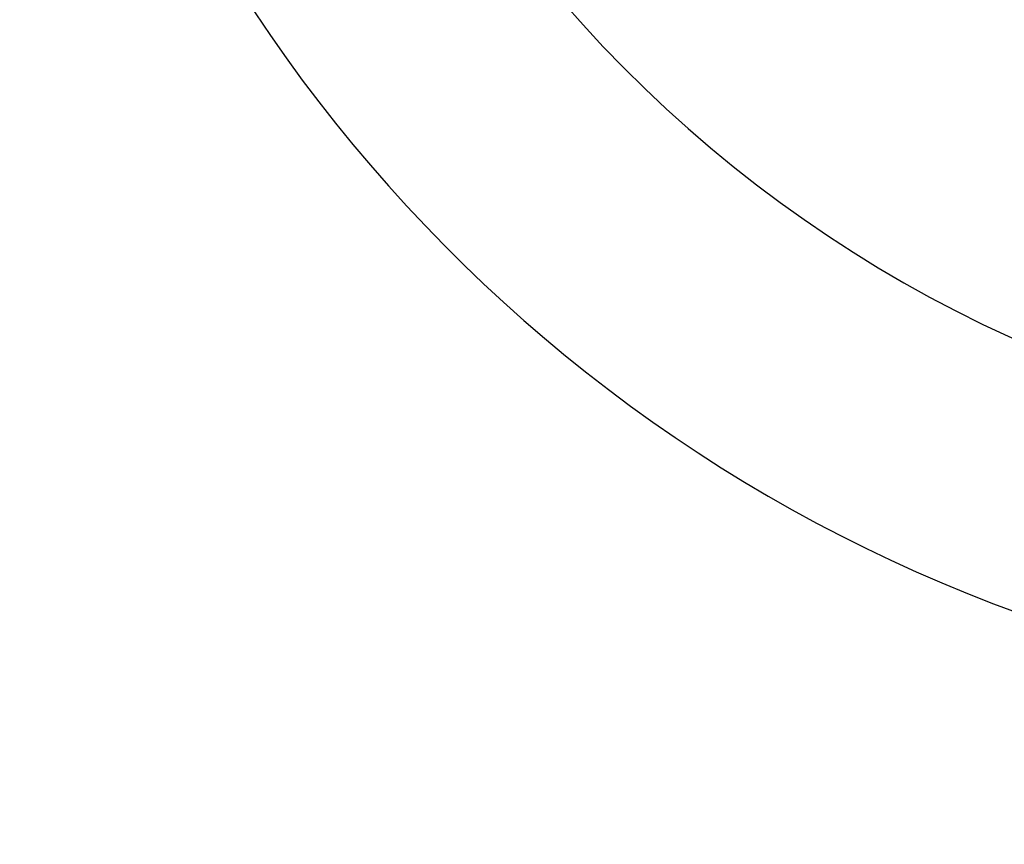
# Model space of a CAD drawing. Header units: millimetres. Extents: x 0 to 11890, y 0 to 8410.
# Tile 36 of 137: x 6467 to 6876, y 1371 to 1713. Entities that reach past the tile are written whole.
import ezdxf

# ---------------------------------------------------------------- set-up
doc = ezdxf.new("R2010")
doc.units = ezdxf.units.MM
doc.header["$LTSCALE"] = 653.95
doc.layers.get('0').update_dxf_attribs({"linetype": 'CONTINUOUS'})
doc.layers.add('ZUIDAYUNDONGDXF_CONTINUOUS_LINE', color=7, linetype='CONTINUOUS')
doc.layers.add('ZUIDAYUNDONGFANWEIDXF_DIMENSION', color=7, linetype='CONTINUOUS')
doc.styles.get("Standard").update_dxf_attribs({"font": 'txt', "width": 0.7})
doc.dimstyles.new('DIMSTYLE_10', dxfattribs={"dimtxt": 120, "dimasz": 60, "dimexe": 1, "dimexo": 0, "dimgap": 6, "dimtad": 0, "dimtih": 1, "dimtoh": 1, "dimdec": 1, "dimdsep": 46, "dimtxsty": 'Standard', "dimblk": '_FILLED', "dimblk1": '_FILLED', "dimblk2": '_FILLED', "dimcen": 0.09, "dimclrt": 5, "dimazin": 2, "dimtp": 0.5, "dimtm": 0.5, "dimtfac": 1, "dimtdec": 65535, "dimtofl": 0, "dimtmove": 0, "dimatfit": 3, "dimldrblk": '_FILLED', "dimfxl": 0, "dimtolj": 1, "dimarcsym": 0})

# ---------------------------------------------------------------- blocks, each defined once
blk = doc.blocks.new('*D19')
at = {"layer": 'ZUIDAYUNDONGFANWEIDXF_DIMENSION', "color": 2, "linetype": 'Continuous'}
for start, end in [(295.29216, 360), (190, 255.34948)]:
    blk.add_arc((7101.47, 2072.36), 643.87, start, end, dxfattribs=at)
for points in [[(7752.53, 2011.96), (7745.34, 2072.36), (7732.55, 2012.89)], [(6490.29, 1904.21), (6467.38, 1960.55), (6470.78, 1899.82)]]:
    blk.add_solid(points, dxfattribs=at)
blk = doc.blocks.new('_FILLED')
at = {"color": 0, "linetype": 'ByBlock'}
blk.add_solid([(0, 0), (-1, 0.1667), (-1, -0.1667)], dxfattribs=at)

msp = doc.modelspace()

# ---------------------------------------------------------------- linework, layer by layer
at = {"layer": 'ZUIDAYUNDONGDXF_CONTINUOUS_LINE', "color": 2, "linetype": 'Continuous'}
msp.add_arc((7101.466, 2072.359), 539, 190, 170, dxfattribs=at)

# ---------------------------------------------------------------- dimensions: what is measured, and where the dimension line sits
at = {"layer": 'ZUIDAYUNDONGFANWEIDXF_DIMENSION', "color": 2, "linetype": 'Continuous'}
dim = msp.add_angular_dim_2l(base=(7157.583, 1430.937), line1=((6473.716, 1961.67), (6467.375, 1960.552)), line2=((7738.899, 2072.359), (7745.338, 2072.359)), dimstyle='DIMSTYLE_10', dxfattribs=at)
dim.commit()
dim.dimension.update_dxf_attribs({"geometry": '*D19', "text_midpoint": (6998.616, 1370.937), "dimtype": 162})

doc.saveas('drawing.dxf')
